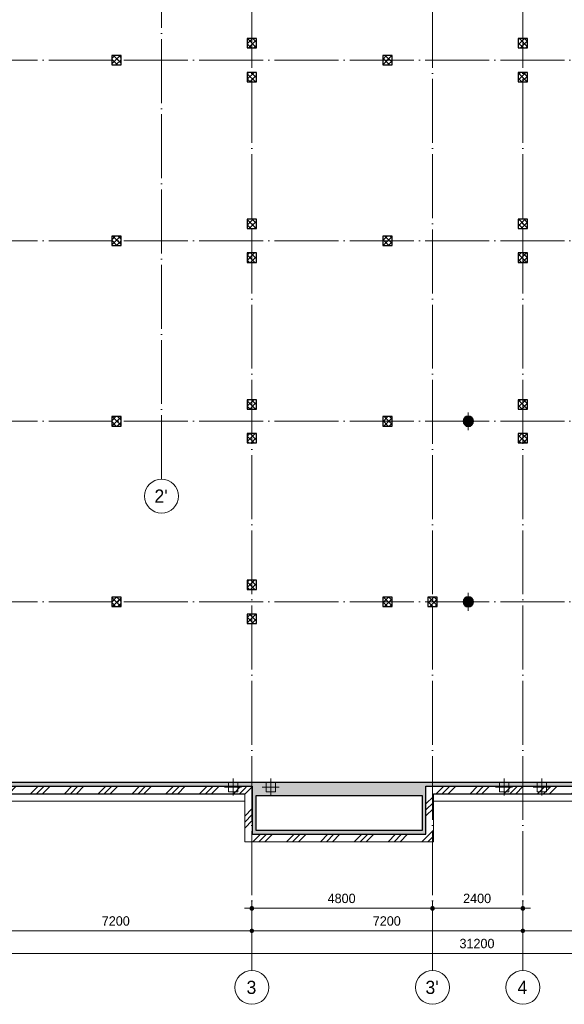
# Model space of a CAD drawing. Header units: millimetres. Extents: x -2900 to 56100, y -900 to 49332.
# Tile 3 of 8: x 13231 to 27700, y -900 to 25277. Entities that reach past the tile are written whole.
import ezdxf

# ---------------------------------------------------------------- set-up
doc = ezdxf.new("R2010")
doc.units = ezdxf.units.MM
for name, pattern in [('WSP_hartlijn', [800, 500, -100, 100, -100]), ('WSP_hhidden', [250, 150, -100]), ('WSP_stramienlijn', [2000, 1700, -150, 0, -150])]:
    doc.linetypes.add(name, pattern=pattern)
for name, color, linetype, lineweight in [('00_algemeen - hartlijn', 7, 'Continuous', 13), ('00_algemeen - hhidden - 0_13mm', 7, 'WSP_hhidden', 13), ('00_maatvoering', 8, 'Continuous', 13), ('00_maatvoering-100', 8, 'Continuous', 13), ('07_stramien', 4, 'Continuous', 13), ('16_funderingsconstructies', 2, 'Continuous', 18), ('16_funderingsconstructies - voeten en balken -cut-', 3, 'Continuous', 25), ('17_paalfunderingen - beton -cut-', 3, 'Continuous', 25), ('17_paalfunderingen - prefab -cut-', 3, 'Continuous', 25), ('28_hoofddraagconstructies - kolommen en liggers', 1, 'Continuous', 13), ('28_hoofddraagconstructies - kolommen en liggers - staal', 1, 'Continuous', 13)]:
    doc.layers.add(name, color=color, linetype=linetype, lineweight=lineweight)
doc.layers.add('16_funderingsconstructies - voeten en balken', color=2, linetype='Continuous')
doc.styles.add('Revittext', font='txt', dxfattribs={"height": 350})
doc.styles.add('Revittext_1', font='txt', dxfattribs={"height": 250})
doc.dimstyles.new('WSP_25_-_transparant', dxfattribs={"dimscale": 304.8, "dimtxt": 252.223969, "dimasz": 1.312336, "dimexe": 0.656168, "dimexo": 0.0625, "dimgap": 0.213255, "dimtad": 1, "dimdec": 0, "dimzin": 0, "dimdsep": 46, "dimtxsty": 'Revittext_1', "dimblk1": 'DOTSMALL', "dimblk2": 'DOTSMALL', "dimsah": 1, "dimcen": 0.09, "dimdle": 0.656168, "dimazin": 0, "dimtfac": 1, "dimtdec": 4, "dimtix": 1, "dimtmove": 0, "dimatfit": 3, "dimfxl": 0.656168, "dimfxlon": 1, "dimtvp": 1, "dimtolj": 1, "dimtzin": 0, "dimarcsym": 2})
pattern_1 = [(45, (0, 0), (-449.013, 449.013), []), (45, (158.75, 0), (0, 898.026), []), (45, (-158.75, 0), (0, 898.026), [])]

# ---------------------------------------------------------------- blocks, each defined once
blk = doc.blocks.new('17_WSP_FD_beton - fundatiepaal v21-1 - ø273_285 _stalen buis_-1348285-fundering - plot - 100')
at = {"layer": '16_funderingsconstructies'}
blk.add_hatch(color=256, dxfattribs=at).paths.add_polyline_path([(-19, -135), (19, -135), (57, -124), (89, -103), (115, -74), (131, -38), (137, 0), (131, 38), (115, 74), (89, 103), (57, 124), (19, 135), (-19, 135), (-57, 124), (-89, 103), (-115, 74), (-131, 38), (-136, 0), (-131, -38), (-115, -74), (-89, -103), (-57, -124)])
at = {"layer": '00_algemeen - hartlijn', "linetype": 'WSP_hartlijn'}
for p, q in [((-237, 0), (236, 0)), ((0, -237), (0, 236))]:
    blk.add_line(p, q, dxfattribs=at)
at = {"layer": '17_paalfunderingen - beton -cut-'}
for start, end in [(360, 180), (180, 360)]:
    blk.add_arc((0, 0), 137, start, end, dxfattribs=at)
blk = doc.blocks.new('28_WSP_SF_staal - HFL v21-0 - Lequ 200x200x16 - S235-1217636-fundering - plot - 100')
at = {"layer": '00_algemeen - hhidden - 0_13mm'}
blk.add_line((-4871, 39.2), (4855, 39.2), dxfattribs=at)
blk = doc.blocks.new('28_WSP_SF_staal - HFL v21-0 - Lequ 200x200x16 - S235-1216753-fundering - plot - 100')
at = {"layer": '00_algemeen - hhidden - 0_13mm'}
blk.add_line((-5960, 39.2), (5960, 39.2), dxfattribs=at)
at = {"layer": '28_hoofddraagconstructies - kolommen en liggers - staal'}
for p, q in [((-5960, 48.2), (-5960, 55.2)), ((5960, 55.2), (-5960, 55.2)), ((-5960, 39.2), (5960, 39.2)), ((5960, 55.2), (5960, 48.2)), ((-5960, -144.8), (5960, -144.8))]:
    blk.add_line(p, q, dxfattribs=at)
blk = doc.blocks.new('17_WSP_FD_prefab - fundatiepaal v18-0 - 250x250-V30-fundering - plot - 100')
at = {"layer": '16_funderingsconstructies', "lineweight": 13}
h = blk.add_hatch(dxfattribs=at)
h.set_pattern_fill('FP_30', color=10, style=0, pattern_type=2)
h.set_pattern_definition([(45, (-15800, -24200), (-70.71068, 70.71068), []), (135, (-15800, -24200), (-70.71068, -70.71068), [])])
h.paths.add_polyline_path([(-125, -125), (125, -125), (125, 125), (-125, 125)])
at = {"layer": '17_paalfunderingen - prefab -cut-', "color": 8}
for p, q in [((125, 125), (-125, 125)), ((-125, 125), (-125, -125)), ((125, -125), (125, 125)), ((-125, -125), (125, -125))]:
    blk.add_line(p, q, dxfattribs=at)
blk = doc.blocks.new('17_WSP_FD_prefab - fundatiepaal v18-0 - 250x250-V31-fundering - plot - 100')
at = {"layer": '16_funderingsconstructies', "lineweight": 13}
h = blk.add_hatch(dxfattribs=at)
h.set_pattern_fill('FP_31', color=10, style=0, pattern_type=2)
h.set_pattern_definition([(45, (-19400, -24650), (-70.71068, 70.71068), []), (135, (-19400, -24650), (-70.71068, -70.71068), [])])
h.paths.add_polyline_path([(-125, -125), (125, -125), (125, 125), (-125, 125)])
at = {"layer": '17_paalfunderingen - prefab -cut-', "color": 8}
for p, q in [((125, 125), (-125, 125)), ((-125, 125), (-125, -125)), ((125, -125), (125, 125)), ((-125, -125), (125, -125))]:
    blk.add_line(p, q, dxfattribs=at)
blk = doc.blocks.new('17_WSP_FD_prefab - fundatiepaal v18-0 - 250x250-V32-fundering - plot - 100')
at = {"layer": '16_funderingsconstructies', "lineweight": 13}
h = blk.add_hatch(dxfattribs=at)
h.set_pattern_fill('FP_32', color=10, style=0, pattern_type=2)
h.set_pattern_definition([(45, (-19400, -23750), (-70.71068, 70.71068), []), (135, (-19400, -23750), (-70.71068, -70.71068), [])])
h.paths.add_polyline_path([(-125, -125), (125, -125), (125, 125), (-125, 125)])
at = {"layer": '17_paalfunderingen - prefab -cut-', "color": 8}
for p, q in [((125, 125), (-125, 125)), ((-125, 125), (-125, -125)), ((125, -125), (125, 125)), ((-125, -125), (125, -125))]:
    blk.add_line(p, q, dxfattribs=at)
blk = doc.blocks.new('17_WSP_FD_prefab - fundatiepaal v18-0 - 250x250-V33-fundering - plot - 100')
at = {"layer": '16_funderingsconstructies', "lineweight": 13}
h = blk.add_hatch(dxfattribs=at)
h.set_pattern_fill('FP_33', color=10, style=0, pattern_type=2)
h.set_pattern_definition([(45, (-23000, -24200), (-70.71068, 70.71068), []), (135, (-23000, -24200), (-70.71068, -70.71068), [])])
h.paths.add_polyline_path([(-125, -125), (125, -125), (125, 125), (-125, 125)])
at = {"layer": '17_paalfunderingen - prefab -cut-', "color": 8}
for p, q in [((125, 125), (-125, 125)), ((-125, 125), (-125, -125)), ((125, -125), (125, 125)), ((-125, -125), (125, -125))]:
    blk.add_line(p, q, dxfattribs=at)
blk = doc.blocks.new('17_WSP_FD_prefab - fundatiepaal v18-0 - 250x250-V34-fundering - plot - 100')
at = {"layer": '16_funderingsconstructies', "lineweight": 13}
h = blk.add_hatch(dxfattribs=at)
h.set_pattern_fill('FP_34', color=10, style=0, pattern_type=2)
h.set_pattern_definition([(45, (-26600, -24650), (-70.71068, 70.71068), []), (135, (-26600, -24650), (-70.71068, -70.71068), [])])
h.paths.add_polyline_path([(-125, -125), (125, -125), (125, 125), (-125, 125)])
at = {"layer": '17_paalfunderingen - prefab -cut-', "color": 8}
for p, q in [((125, 125), (-125, 125)), ((-125, 125), (-125, -125)), ((125, -125), (125, 125)), ((-125, -125), (125, -125))]:
    blk.add_line(p, q, dxfattribs=at)
blk = doc.blocks.new('17_WSP_FD_prefab - fundatiepaal v18-0 - 250x250-V35-fundering - plot - 100')
at = {"layer": '16_funderingsconstructies', "lineweight": 13}
h = blk.add_hatch(dxfattribs=at)
h.set_pattern_fill('FP_35', color=10, style=0, pattern_type=2)
h.set_pattern_definition([(45, (-26600, -23750), (-70.71068, 70.71068), []), (135, (-26600, -23750), (-70.71068, -70.71068), [])])
h.paths.add_polyline_path([(-125, -125), (125, -125), (125, 125), (-125, 125)])
at = {"layer": '17_paalfunderingen - prefab -cut-', "color": 8}
for p, q in [((125, 125), (-125, 125)), ((-125, 125), (-125, -125)), ((125, -125), (125, 125)), ((-125, -125), (125, -125))]:
    blk.add_line(p, q, dxfattribs=at)
blk = doc.blocks.new('17_WSP_FD_prefab - fundatiepaal v18-0 - 250x250-V40-fundering - plot - 100')
at = {"layer": '16_funderingsconstructies', "lineweight": 13}
h = blk.add_hatch(dxfattribs=at)
h.set_pattern_fill('FP_38', color=10, style=0, pattern_type=2)
h.set_pattern_definition([(45, (-15800, -19400), (-70.71068, 70.71068), []), (135, (-15800, -19400), (-70.71068, -70.71068), [])])
h.paths.add_polyline_path([(125, -125), (125, 125), (-125, 125), (-125, -125)])
at = {"layer": '17_paalfunderingen - prefab -cut-', "color": 8}
for p, q in [((125, 125), (-125, 125)), ((-125, 125), (-125, -125)), ((125, -125), (125, 125)), ((-125, -125), (125, -125))]:
    blk.add_line(p, q, dxfattribs=at)
blk = doc.blocks.new('17_WSP_FD_prefab - fundatiepaal v18-0 - 250x250-V41-fundering - plot - 100')
at = {"layer": '16_funderingsconstructies', "lineweight": 13}
h = blk.add_hatch(dxfattribs=at)
h.set_pattern_fill('FP_39', color=10, style=0, pattern_type=2)
h.set_pattern_definition([(45, (-19400, -19850), (-70.71068, 70.71068), []), (135, (-19400, -19850), (-70.71068, -70.71068), [])])
h.paths.add_polyline_path([(125, -125), (125, 125), (-125, 125), (-125, -125)])
at = {"layer": '17_paalfunderingen - prefab -cut-', "color": 8}
for p, q in [((125, 125), (-125, 125)), ((-125, 125), (-125, -125)), ((125, -125), (125, 125)), ((-125, -125), (125, -125))]:
    blk.add_line(p, q, dxfattribs=at)
blk = doc.blocks.new('17_WSP_FD_prefab - fundatiepaal v18-0 - 250x250-V42-fundering - plot - 100')
at = {"layer": '16_funderingsconstructies', "lineweight": 13}
h = blk.add_hatch(dxfattribs=at)
h.set_pattern_fill('FP_40', color=10, style=0, pattern_type=2)
h.set_pattern_definition([(45, (-19400, -18950), (-70.71068, 70.71068), []), (135, (-19400, -18950), (-70.71068, -70.71068), [])])
h.paths.add_polyline_path([(125, -125), (125, 125), (-125, 125), (-125, -125)])
at = {"layer": '17_paalfunderingen - prefab -cut-', "color": 8}
for p, q in [((125, 125), (-125, 125)), ((-125, 125), (-125, -125)), ((125, -125), (125, 125)), ((-125, -125), (125, -125))]:
    blk.add_line(p, q, dxfattribs=at)
blk = doc.blocks.new('17_WSP_FD_prefab - fundatiepaal v18-0 - 250x250-V43-fundering - plot - 100')
at = {"layer": '16_funderingsconstructies', "lineweight": 13}
h = blk.add_hatch(dxfattribs=at)
h.set_pattern_fill('FP_41', color=10, style=0, pattern_type=2)
h.set_pattern_definition([(45, (-23000, -19400), (-70.71068, 70.71068), []), (135, (-23000, -19400), (-70.71068, -70.71068), [])])
h.paths.add_polyline_path([(125, -125), (125, 125), (-125, 125), (-125, -125)])
at = {"layer": '17_paalfunderingen - prefab -cut-', "color": 8}
for p, q in [((125, 125), (-125, 125)), ((-125, 125), (-125, -125)), ((125, -125), (125, 125)), ((-125, -125), (125, -125))]:
    blk.add_line(p, q, dxfattribs=at)
blk = doc.blocks.new('17_WSP_FD_prefab - fundatiepaal v18-0 - 250x250-V44-fundering - plot - 100')
at = {"layer": '16_funderingsconstructies', "lineweight": 13}
h = blk.add_hatch(dxfattribs=at)
h.set_pattern_fill('FP_42', color=10, style=0, pattern_type=2)
h.set_pattern_definition([(45, (-26600, -19850), (-70.71068, 70.71068), []), (135, (-26600, -19850), (-70.71068, -70.71068), [])])
h.paths.add_polyline_path([(125, -125), (125, 125), (-125, 125), (-125, -125)])
at = {"layer": '17_paalfunderingen - prefab -cut-', "color": 8}
for p, q in [((125, 125), (-125, 125)), ((-125, 125), (-125, -125)), ((125, -125), (125, 125)), ((-125, -125), (125, -125))]:
    blk.add_line(p, q, dxfattribs=at)
blk = doc.blocks.new('17_WSP_FD_prefab - fundatiepaal v18-0 - 250x250-V45-fundering - plot - 100')
at = {"layer": '16_funderingsconstructies', "lineweight": 13}
h = blk.add_hatch(dxfattribs=at)
h.set_pattern_fill('FP_43', color=10, style=0, pattern_type=2)
h.set_pattern_definition([(45, (-26600, -18950), (-70.71068, 70.71068), []), (135, (-26600, -18950), (-70.71068, -70.71068), [])])
h.paths.add_polyline_path([(125, -125), (125, 125), (-125, 125), (-125, -125)])
at = {"layer": '17_paalfunderingen - prefab -cut-', "color": 8}
for p, q in [((125, 125), (-125, 125)), ((-125, 125), (-125, -125)), ((125, -125), (125, 125)), ((-125, -125), (125, -125))]:
    blk.add_line(p, q, dxfattribs=at)
blk = doc.blocks.new('17_WSP_FD_prefab - fundatiepaal v18-0 - 250x250-V48-fundering - plot - 100')
at = {"layer": '16_funderingsconstructies', "lineweight": 13}
h = blk.add_hatch(dxfattribs=at)
h.set_pattern_fill('FP_46', color=10, style=0, pattern_type=2)
h.set_pattern_definition([(45, (-15800, -14600), (-70.7107, 70.7107), []), (135, (-15800, -14600), (-70.7107, -70.7107), [])])
h.paths.add_polyline_path([(125, -125), (125, 125), (-125, 125), (-125, -125)])
at = {"layer": '17_paalfunderingen - prefab -cut-', "color": 8}
for p, q in [((125, 125), (-125, 125)), ((-125, 125), (-125, -125)), ((125, -125), (125, 125)), ((-125, -125), (125, -125))]:
    blk.add_line(p, q, dxfattribs=at)
blk = doc.blocks.new('17_WSP_FD_prefab - fundatiepaal v18-0 - 250x250-V49-fundering - plot - 100')
at = {"layer": '16_funderingsconstructies', "lineweight": 13}
h = blk.add_hatch(dxfattribs=at)
h.set_pattern_fill('FP_47', color=10, style=0, pattern_type=2)
h.set_pattern_definition([(45, (-19400, -15050), (-70.71068, 70.71068), []), (135, (-19400, -15050), (-70.71068, -70.71068), [])])
h.paths.add_polyline_path([(125, -125), (125, 125), (-125, 125), (-125, -125)])
at = {"layer": '17_paalfunderingen - prefab -cut-', "color": 8}
for p, q in [((125, 125), (-125, 125)), ((-125, 125), (-125, -125)), ((125, -125), (125, 125)), ((-125, -125), (125, -125))]:
    blk.add_line(p, q, dxfattribs=at)
blk = doc.blocks.new('17_WSP_FD_prefab - fundatiepaal v18-0 - 250x250-V50-fundering - plot - 100')
at = {"layer": '16_funderingsconstructies', "lineweight": 13}
h = blk.add_hatch(dxfattribs=at)
h.set_pattern_fill('FP_48', color=10, style=0, pattern_type=2)
h.set_pattern_definition([(45, (-19400, -14150), (-70.71068, 70.71068), []), (135, (-19400, -14150), (-70.71068, -70.71068), [])])
h.paths.add_polyline_path([(125, -125), (125, 125), (-125, 125), (-125, -125)])
at = {"layer": '17_paalfunderingen - prefab -cut-', "color": 8}
for p, q in [((125, 125), (-125, 125)), ((-125, 125), (-125, -125)), ((125, -125), (125, 125)), ((-125, -125), (125, -125))]:
    blk.add_line(p, q, dxfattribs=at)
blk = doc.blocks.new('17_WSP_FD_prefab - fundatiepaal v18-0 - 250x250-V51-fundering - plot - 100')
at = {"layer": '16_funderingsconstructies', "lineweight": 13}
h = blk.add_hatch(dxfattribs=at)
h.set_pattern_fill('FP_49', color=10, style=0, pattern_type=2)
h.set_pattern_definition([(45, (-23000, -14600), (-70.71068, 70.71068), []), (135, (-23000, -14600), (-70.71068, -70.71068), [])])
h.paths.add_polyline_path([(125, -125), (125, 125), (-125, 125), (-125, -125)])
at = {"layer": '17_paalfunderingen - prefab -cut-', "color": 8}
for p, q in [((125, 125), (-125, 125)), ((-125, 125), (-125, -125)), ((125, -125), (125, 125)), ((-125, -125), (125, -125))]:
    blk.add_line(p, q, dxfattribs=at)
blk = doc.blocks.new('17_WSP_FD_prefab - fundatiepaal v18-0 - 250x250-V52-fundering - plot - 100')
at = {"layer": '16_funderingsconstructies', "lineweight": 13}
h = blk.add_hatch(dxfattribs=at)
h.set_pattern_fill('FP_50', color=10, style=0, pattern_type=2)
h.set_pattern_definition([(45, (-26600, -15050), (-70.71068, 70.71068), []), (135, (-26600, -15050), (-70.71068, -70.71068), [])])
h.paths.add_polyline_path([(125, -125), (125, 125), (-125, 125), (-125, -125)])
at = {"layer": '17_paalfunderingen - prefab -cut-', "color": 8}
for p, q in [((125, 125), (-125, 125)), ((-125, 125), (-125, -125)), ((125, -125), (125, 125)), ((-125, -125), (125, -125))]:
    blk.add_line(p, q, dxfattribs=at)
blk = doc.blocks.new('17_WSP_FD_prefab - fundatiepaal v18-0 - 250x250-V53-fundering - plot - 100')
at = {"layer": '16_funderingsconstructies', "lineweight": 13}
h = blk.add_hatch(dxfattribs=at)
h.set_pattern_fill('FP_51', color=10, style=0, pattern_type=2)
h.set_pattern_definition([(45, (-26600, -14150), (-70.71068, 70.71068), []), (135, (-26600, -14150), (-70.71068, -70.71068), [])])
h.paths.add_polyline_path([(125, -125), (125, 125), (-125, 125), (-125, -125)])
at = {"layer": '17_paalfunderingen - prefab -cut-', "color": 8}
for p, q in [((125, 125), (-125, 125)), ((-125, 125), (-125, -125)), ((125, -125), (125, 125)), ((-125, -125), (125, -125))]:
    blk.add_line(p, q, dxfattribs=at)
blk = doc.blocks.new('17_WSP_FD_prefab - fundatiepaal v18-0 - 250x250-V56-fundering - plot - 100')
at = {"layer": '16_funderingsconstructies', "lineweight": 13}
h = blk.add_hatch(dxfattribs=at)
h.set_pattern_fill('FP_54', color=10, style=0, pattern_type=2)
h.set_pattern_definition([(45, (-15800, -9800), (-70.7107, 70.7107), []), (135, (-15800, -9800), (-70.7107, -70.7107), [])])
h.paths.add_polyline_path([(125, -125), (125, 125), (-125, 125), (-125, -125)])
at = {"layer": '17_paalfunderingen - prefab -cut-', "color": 8}
for p, q in [((125, 125), (-125, 125)), ((-125, 125), (-125, -125)), ((125, -125), (125, 125)), ((-125, -125), (125, -125))]:
    blk.add_line(p, q, dxfattribs=at)
blk = doc.blocks.new('17_WSP_FD_prefab - fundatiepaal v18-0 - 250x250-V57-fundering - plot - 100')
at = {"layer": '16_funderingsconstructies', "lineweight": 13}
h = blk.add_hatch(dxfattribs=at)
h.set_pattern_fill('FP_55', color=10, style=0, pattern_type=2)
h.set_pattern_definition([(45, (-19400, -10250), (-70.7107, 70.7107), []), (135, (-19400, -10250), (-70.7107, -70.7107), [])])
h.paths.add_polyline_path([(125, -125), (125, 125), (-125, 125), (-125, -125)])
at = {"layer": '17_paalfunderingen - prefab -cut-', "color": 8}
for p, q in [((125, 125), (-125, 125)), ((-125, 125), (-125, -125)), ((125, -125), (125, 125)), ((-125, -125), (125, -125))]:
    blk.add_line(p, q, dxfattribs=at)
blk = doc.blocks.new('17_WSP_FD_prefab - fundatiepaal v18-0 - 250x250-V58-fundering - plot - 100')
at = {"layer": '16_funderingsconstructies', "lineweight": 13}
h = blk.add_hatch(dxfattribs=at)
h.set_pattern_fill('FP_56', color=10, style=0, pattern_type=2)
h.set_pattern_definition([(45, (-19400, -9350), (-70.7107, 70.7107), []), (135, (-19400, -9350), (-70.7107, -70.7107), [])])
h.paths.add_polyline_path([(125, -125), (125, 125), (-125, 125), (-125, -125)])
at = {"layer": '17_paalfunderingen - prefab -cut-', "color": 8}
for p, q in [((125, 125), (-125, 125)), ((-125, 125), (-125, -125)), ((125, -125), (125, 125)), ((-125, -125), (125, -125))]:
    blk.add_line(p, q, dxfattribs=at)
blk = doc.blocks.new('17_WSP_FD_prefab - fundatiepaal v18-0 - 250x250-V59-fundering - plot - 100')
at = {"layer": '16_funderingsconstructies', "lineweight": 13}
h = blk.add_hatch(dxfattribs=at)
h.set_pattern_fill('FP_57', color=10, style=0, pattern_type=2)
h.set_pattern_definition([(45, (-23000, -9800), (-70.71068, 70.71068), []), (135, (-23000, -9800), (-70.71068, -70.71068), [])])
h.paths.add_polyline_path([(125, -125), (125, 125), (-125, 125), (-125, -125)])
at = {"layer": '17_paalfunderingen - prefab -cut-', "color": 8}
for p, q in [((125, 125), (-125, 125)), ((-125, 125), (-125, -125)), ((125, -125), (125, 125)), ((-125, -125), (125, -125))]:
    blk.add_line(p, q, dxfattribs=at)
blk = doc.blocks.new('17_WSP_FD_prefab - fundatiepaal v18-0 - 250x250-V60-fundering - plot - 100')
at = {"layer": '16_funderingsconstructies', "lineweight": 13}
h = blk.add_hatch(dxfattribs=at)
h.set_pattern_fill('FP_58', color=10, style=0, pattern_type=2)
h.set_pattern_definition([(45, (-24200, -9800), (-70.71068, 70.71068), []), (135, (-24200, -9800), (-70.71068, -70.71068), [])])
h.paths.add_polyline_path([(125, -125), (125, 125), (-125, 125), (-125, -125)])
at = {"layer": '17_paalfunderingen - prefab -cut-', "color": 8}
for p, q in [((125, 125), (-125, 125)), ((-125, 125), (-125, -125)), ((125, -125), (125, 125)), ((-125, -125), (125, -125))]:
    blk.add_line(p, q, dxfattribs=at)
blk = doc.blocks.new('17_WSP_FD_prefab - fundatiepaal v18-0 - 250x250-V93-fundering - plot - 100')
at = {"layer": '00_algemeen - hartlijn', "color": 135}
blk.add_line((0, 125), (0, 225), dxfattribs=at)
at = {"layer": '16_funderingsconstructies', "color": 135, "lineweight": 13}
for p, q in [((-225, 0), (225, 0)), ((-125, 125), (-125, -125)), ((0, -225), (0, 125)), ((125, -125), (125, 125)), ((-125, -125), (125, -125))]:
    blk.add_line(p, q, dxfattribs=at)
blk = doc.blocks.new('Grid - Stramienbol 9_0mm-3500-fundering - plot - 100')
at = {"layer": '07_stramien'}
blk.add_circle((0, 0), 4.5, dxfattribs=at)
blk = doc.blocks.new('DIMBLOCK28-fundering - plot - 100')
at = {"layer": '00_maatvoering-100'}
h = blk.add_hatch(color=256, dxfattribs=at)
edge = h.paths.add_edge_path()
edge.add_arc((12200, 1052), 50, 0, 360)
h = blk.add_hatch(color=256, dxfattribs=at)
edge = h.paths.add_edge_path()
edge.add_arc((19400, 1052), 50, 0, 360)
for p, q in [((12200, 1252), (12200, 852)), ((12200, 1052), (12200, 1252)), ((12200, 1052), (19400, 1052)), ((19400, 1252), (19400, 852)), ((19400, 1052), (19400, 1252))]:
    blk.add_line(p, q, dxfattribs=at)
for centre in [(12200, 1052), (19400, 1052)]:
    blk.add_circle(centre, 50, dxfattribs=at)
at = {"layer": '00_maatvoering-100', "color": 0, "insert": (15412, 1441), "char_height": 250, "width": 931.29, "attachment_point": 1, "line_spacing_factor": 0.931288, "style": 'Revittext_1'}
blk.add_mtext('7200', dxfattribs=at)
blk = doc.blocks.new('_DotSmall')
at = {"color": 0, "linetype": 'ByBlock', "const_width": 0.5}
blk.add_lwpolyline([(-0.0625, 0, 1), (0.0625, 0, 1)], format="xyb", close=True, dxfattribs=at)
blk = doc.blocks.new('DIMBLOCK29-fundering - plot - 100')
at = {"layer": '00_maatvoering-100'}
h = blk.add_hatch(color=256, dxfattribs=at)
edge = h.paths.add_edge_path()
edge.add_arc((19400, 1052), 50, 0, 360)
h = blk.add_hatch(color=256, dxfattribs=at)
edge = h.paths.add_edge_path()
edge.add_arc((26600, 1052), 50, 0, 360)
for p, q in [((19400, 1252), (19400, 852)), ((19400, 1052), (19400, 1252)), ((19400, 1052), (26600, 1052)), ((26600, 1252), (26600, 852)), ((26600, 1052), (26600, 1252))]:
    blk.add_line(p, q, dxfattribs=at)
for centre in [(19400, 1052), (26600, 1052)]:
    blk.add_circle(centre, 50, dxfattribs=at)
at = {"layer": '00_maatvoering-100', "color": 0, "insert": (22612, 1441), "char_height": 250, "width": 931.29, "attachment_point": 1, "line_spacing_factor": 0.931288, "style": 'Revittext_1'}
blk.add_mtext('7200', dxfattribs=at)
blk = doc.blocks.new('DIMBLOCK30-fundering - plot - 100')
at = {"layer": '00_maatvoering-100'}
h = blk.add_hatch(color=256, dxfattribs=at)
edge = h.paths.add_edge_path()
edge.add_arc((26600, 1052), 50, 0, 360)
h = blk.add_hatch(color=256, dxfattribs=at)
edge = h.paths.add_edge_path()
edge.add_arc((33800, 1052), 50, 0, 360)
for p, q in [((26600, 1252), (26600, 852)), ((26600, 1052), (26600, 1252)), ((26600, 1052), (33800, 1052)), ((33800, 1252), (33800, 852)), ((33800, 1052), (33800, 1252))]:
    blk.add_line(p, q, dxfattribs=at)
for centre in [(26600, 1052), (33800, 1052)]:
    blk.add_circle(centre, 50, dxfattribs=at)
at = {"layer": '00_maatvoering-100', "color": 0, "insert": (29812, 1441), "char_height": 250, "width": 931.29, "attachment_point": 1, "line_spacing_factor": 0.931288, "style": 'Revittext_1'}
blk.add_mtext('7200', dxfattribs=at)
blk = doc.blocks.new('DIMBLOCK35-fundering - plot - 100')
at = {"layer": '00_maatvoering-100'}
h = blk.add_hatch(color=256, dxfattribs=at)
edge = h.paths.add_edge_path()
edge.add_arc((9800, 452), 50, 0, 360)
h = blk.add_hatch(color=256, dxfattribs=at)
edge = h.paths.add_edge_path()
edge.add_arc((41000, 452), 50, 0, 360)
for p, q in [((9800, 652), (9800, 252)), ((9800, 452), (9800, 652)), ((41000, 652), (41000, 252)), ((41000, 452), (41000, 652)), ((9800, 452), (41000, 452))]:
    blk.add_line(p, q, dxfattribs=at)
for centre in [(9800, 452), (41000, 452)]:
    blk.add_circle(centre, 50, dxfattribs=at)
at = {"layer": '00_maatvoering-100', "color": 0, "insert": (24915, 841), "char_height": 250, "width": 1164.11, "attachment_point": 1, "line_spacing_factor": 0.931288, "style": 'Revittext_1'}
blk.add_mtext('31200', dxfattribs=at)
blk = doc.blocks.new('DIMBLOCK53-fundering - plot - 100')
at = {"layer": '00_maatvoering-100'}
h = blk.add_hatch(color=256, dxfattribs=at)
edge = h.paths.add_edge_path()
edge.add_arc((19400, 1652), 50, 0, 360)
h = blk.add_hatch(color=256, dxfattribs=at)
edge = h.paths.add_edge_path()
edge.add_arc((24200, 1652), 50, 0, 360)
for p, q in [((19400, 1852), (19400, 1452)), ((19400, 1652), (19400, 1852)), ((24200, 1852), (24200, 1452)), ((24200, 1652), (24200, 1852)), ((19200, 1652), (24200, 1652))]:
    blk.add_line(p, q, dxfattribs=at)
for centre in [(19400, 1652), (24200, 1652)]:
    blk.add_circle(centre, 50, dxfattribs=at)
at = {"layer": '00_maatvoering-100', "color": 0, "insert": (21412, 2041), "char_height": 250, "width": 931.29, "attachment_point": 1, "line_spacing_factor": 0.931288, "style": 'Revittext_1'}
blk.add_mtext('4800', dxfattribs=at)
blk = doc.blocks.new('DIMBLOCK54-fundering - plot - 100')
at = {"layer": '00_maatvoering-100'}
h = blk.add_hatch(color=256, dxfattribs=at)
edge = h.paths.add_edge_path()
edge.add_arc((24200, 1652), 50, 0, 360)
h = blk.add_hatch(color=256, dxfattribs=at)
edge = h.paths.add_edge_path()
edge.add_arc((26600, 1652), 50, 0, 360)
for p, q in [((24200, 1852), (24200, 1452)), ((24200, 1652), (24200, 1852)), ((26600, 1852), (26600, 1452)), ((26600, 1652), (26600, 1852)), ((24200, 1652), (26800, 1652))]:
    blk.add_line(p, q, dxfattribs=at)
for centre in [(24200, 1652), (26600, 1652)]:
    blk.add_circle(centre, 50, dxfattribs=at)
at = {"layer": '00_maatvoering-100', "color": 0, "insert": (25012, 2041), "char_height": 250, "width": 931.29, "attachment_point": 1, "line_spacing_factor": 0.931288, "style": 'Revittext_1'}
blk.add_mtext('2400', dxfattribs=at)

msp = doc.modelspace()

# ---------------------------------------------------------------- hatches: boundary and pattern name
at = {"layer": '16_funderingsconstructies - voeten en balken'}
for points in [[(19410, 4900), (19410, 5000), (9800, 5000), (9800, 4900), (16169.7, 4900)], [(19510, 3620), (19510, 5000), (19410, 5000), (19410, 3620)], [(23925, 4650), (23925, 5000), (19510, 5000), (19510, 4650), (21951.6, 4650)], [(36345, 4900), (36345, 5000), (23925, 5000), (23925, 4900), (33515.4, 4900)], [(24025, 3620), (24025, 4900), (23925, 4900), (23925, 3620)], [(23925, 3620), (23925, 3720), (19510, 3720), (19510, 3620), (21951.6, 3620)]]:
    msp.add_hatch(color=10, dxfattribs=at).paths.add_polyline_path(points)
at = {"layer": '16_funderingsconstructies - voeten en balken', "lineweight": 13}
h = msp.add_hatch(dxfattribs=at)
h.set_pattern_fill('FP_2', color=10, style=0, pattern_type=2)
h.set_pattern_definition(pattern_1)
h.paths.add_polyline_path([(19210, 4700), (19210, 4900), (9800, 4900), (9800, 4700), (16169.7, 4700)])
h = msp.add_hatch(dxfattribs=at)
h.set_pattern_fill('FP_1', color=10, style=0, pattern_type=2)
h.set_pattern_definition(pattern_1)
h.paths.add_polyline_path([(19510, 3420), (19510, 3620), (19410, 3620), (19410, 4900), (19210, 4900), (19210, 3420), (19410, 3420)])
h = msp.add_hatch(dxfattribs=at)
h.set_pattern_fill('FP_2', color=10, style=0, pattern_type=2)
h.set_pattern_definition(pattern_1)
h.paths.add_polyline_path([(36145, 4700), (36145, 4900), (24025, 4900), (24025, 4700), (33515.4, 4700)])
h = msp.add_hatch(dxfattribs=at)
h.set_pattern_fill('FP_1', color=10, style=0, pattern_type=2)
h.set_pattern_definition(pattern_1)
h.paths.add_polyline_path([(24225, 3420), (24225, 4700), (24025, 4700), (24025, 3620), (23925, 3620), (23925, 3420), (24044.4, 3420)])
h = msp.add_hatch(dxfattribs=at)
h.set_pattern_fill('FP_1', color=10, style=0, pattern_type=2)
h.set_pattern_definition(pattern_1)
h.paths.add_polyline_path([(23925, 3420), (23925, 3620), (19510, 3620), (19510, 3420), (21951.6, 3420)])

# ---------------------------------------------------------------- linework, layer by layer
at = {"layer": '07_stramien', "linetype": 'WSP_stramienlijn'}
for p, q in [((19400, 0), (19400, 48432.3)), ((24200, 0), (24200, 48432.3)), ((26600, 0), (26600, 48432.3)), ((17000, 13061.2), (17000, 39387.2)), ((-2000, 24200), (55200, 24200)), ((-2000, 19400), (55200, 19400)), ((-2000, 14600), (55200, 14600)), ((-2000, 9800), (55200, 9800)), ((-2000, 5000), (55200, 5000))]:
    msp.add_line(p, q, dxfattribs=at)
at = {"layer": '16_funderingsconstructies - voeten en balken', "color": 55, "lineweight": 18}
for p, q in [((19210, 4700), (9800, 4700)), ((19210, 3420), (19210, 4700)), ((36145, 4700), (24225, 4700)), ((24225, 4700), (24225, 3420)), ((19210, 3420), (19510, 3420)), ((23925, 3420), (19510, 3420)), ((23925, 3420), (24225, 3420))]:
    msp.add_line(p, q, dxfattribs=at)
at = {"layer": '16_funderingsconstructies - voeten en balken -cut-', "color": 8}
for p, q in [((19410, 5000), (9800, 5000)), ((19510, 5000), (19410, 5000)), ((23925, 5000), (19510, 5000)), ((36345, 5000), (23925, 5000)), ((9800, 4900), (19410, 4900)), ((19410, 4900), (19410, 3620)), ((24025, 4900), (36345, 4900)), ((24025, 3620), (24025, 4900)), ((19510, 3720), (19510, 4650)), ((19510, 4650), (23925, 4650)), ((23925, 4650), (23925, 3720)), ((23925, 3720), (19510, 3720)), ((19410, 3620), (19510, 3620)), ((19510, 3620), (23925, 3620)), ((23925, 3620), (24025, 3620))]:
    msp.add_line(p, q, dxfattribs=at)
at = {"layer": '28_hoofddraagconstructies - kolommen en liggers - staal'}
for p, q in [((9300, 4500), (19210, 4500)), ((9484, 4684), (19210, 4684)), ((19210, 4700), (9500, 4700)), ((19210, 4700), (19210, 4693))]:
    msp.add_line(p, q, dxfattribs=at)

# ---------------------------------------------------------------- block references
at = {"layer": '00_algemeen - hhidden - 0_13mm'}
msp.add_blockref('28_WSP_SF_staal - HFL v21-0 - Lequ 200x200x16 - S235-1217636-fundering - plot - 100', (14355, 4644.8), dxfattribs=at)
at = {"layer": '07_stramien', "xscale": 99.99999999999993, "yscale": 99.99999999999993, "zscale": 99.99999999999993}
for p in [(17000, 12611.2), (19400, -450), (24200, -450), (26600, -450)]:
    msp.add_blockref('Grid - Stramienbol 9_0mm-3500-fundering - plot - 100', p, dxfattribs=at)
at = {"layer": '16_funderingsconstructies', "color": 135, "lineweight": 13}
for name, p in [('17_WSP_FD_prefab - fundatiepaal v18-0 - 250x250-V31-fundering - plot - 100', (19400, 24650)), ('17_WSP_FD_prefab - fundatiepaal v18-0 - 250x250-V34-fundering - plot - 100', (26600, 24650)), ('17_WSP_FD_prefab - fundatiepaal v18-0 - 250x250-V30-fundering - plot - 100', (15800, 24200)), ('17_WSP_FD_prefab - fundatiepaal v18-0 - 250x250-V33-fundering - plot - 100', (23000, 24200)), ('17_WSP_FD_prefab - fundatiepaal v18-0 - 250x250-V32-fundering - plot - 100', (19400, 23750)), ('17_WSP_FD_prefab - fundatiepaal v18-0 - 250x250-V35-fundering - plot - 100', (26600, 23750)), ('17_WSP_FD_prefab - fundatiepaal v18-0 - 250x250-V41-fundering - plot - 100', (19400, 19850)), ('17_WSP_FD_prefab - fundatiepaal v18-0 - 250x250-V44-fundering - plot - 100', (26600, 19850)), ('17_WSP_FD_prefab - fundatiepaal v18-0 - 250x250-V40-fundering - plot - 100', (15800, 19400)), ('17_WSP_FD_prefab - fundatiepaal v18-0 - 250x250-V43-fundering - plot - 100', (23000, 19400)), ('17_WSP_FD_prefab - fundatiepaal v18-0 - 250x250-V42-fundering - plot - 100', (19400, 18950)), ('17_WSP_FD_prefab - fundatiepaal v18-0 - 250x250-V45-fundering - plot - 100', (26600, 18950)), ('17_WSP_FD_prefab - fundatiepaal v18-0 - 250x250-V49-fundering - plot - 100', (19400, 15050)), ('17_WSP_FD_prefab - fundatiepaal v18-0 - 250x250-V52-fundering - plot - 100', (26600, 15050)), ('17_WSP_FD_prefab - fundatiepaal v18-0 - 250x250-V48-fundering - plot - 100', (15800, 14600)), ('17_WSP_FD_prefab - fundatiepaal v18-0 - 250x250-V51-fundering - plot - 100', (23000, 14600)), ('17_WSP_FD_prefab - fundatiepaal v18-0 - 250x250-V50-fundering - plot - 100', (19400, 14150)), ('17_WSP_FD_prefab - fundatiepaal v18-0 - 250x250-V53-fundering - plot - 100', (26600, 14150)), ('17_WSP_FD_prefab - fundatiepaal v18-0 - 250x250-V57-fundering - plot - 100', (19400, 10250)), ('17_WSP_FD_prefab - fundatiepaal v18-0 - 250x250-V56-fundering - plot - 100', (15800, 9800)), ('17_WSP_FD_prefab - fundatiepaal v18-0 - 250x250-V59-fundering - plot - 100', (23000, 9800)), ('17_WSP_FD_prefab - fundatiepaal v18-0 - 250x250-V60-fundering - plot - 100', (24200, 9800)), ('17_WSP_FD_prefab - fundatiepaal v18-0 - 250x250-V58-fundering - plot - 100', (19400, 9350)), ('17_WSP_FD_prefab - fundatiepaal v18-0 - 250x250-V93-fundering - plot - 100', (18900, 4875)), ('17_WSP_FD_prefab - fundatiepaal v18-0 - 250x250-V93-fundering - plot - 100', (19900, 4875)), ('17_WSP_FD_prefab - fundatiepaal v18-0 - 250x250-V93-fundering - plot - 100', (26100, 4875)), ('17_WSP_FD_prefab - fundatiepaal v18-0 - 250x250-V93-fundering - plot - 100', (27100, 4875))]:
    msp.add_blockref(name, p, dxfattribs=at)
at = {"layer": '16_funderingsconstructies'}
for p in [(25150, 14600), (25150, 9800)]:
    msp.add_blockref('17_WSP_FD_beton - fundatiepaal v21-1 - ø273_285 _stalen buis_-1348285-fundering - plot - 100', p, dxfattribs=at)
at = {"layer": '28_hoofddraagconstructies - kolommen en liggers'}
msp.add_blockref('28_WSP_SF_staal - HFL v21-0 - Lequ 200x200x16 - S235-1216753-fundering - plot - 100', (30185, 4644.8), dxfattribs=at)

# ---------------------------------------------------------------- texts
at = {"layer": '07_stramien', "char_height": 350, "attachment_point": 1, "style": 'Revittext'}
for s, insert, width in [("2'", (16811.4, 12786.8), 448.945), ("3'", (24011.4, -274.4), 448.945), ('3', (19257.4, -274.4), 336.709), ('4', (26457.4, -274.4), 336.709)]:
    msp.add_mtext(s, dxfattribs=dict(at, insert=insert, width=width))

# ---------------------------------------------------------------- dimensions: what is measured, and where the dimension line sits
at = {"layer": '00_maatvoering'}
for base, p1, p2, override, picture, middle in [((24200, 1652.2), (19400, 1852.2), (24200, 1852.2), {"dimpost": '<>', "dimfxl": 4800}, 'DIMBLOCK53-fundering - plot - 100', (21800, 1844.9)), ((26600, 1652.2), (24200, 1852.2), (26600, 1852.2), {"dimpost": '<>', "dimfxl": 2400}, 'DIMBLOCK54-fundering - plot - 100', (25400, 1844.9)), ((19400, 1052.2), (12200, 1252.2), (19400, 1252.2), {"dimpost": '<>', "dimfxl": 7200}, 'DIMBLOCK28-fundering - plot - 100', (15800, 1244.9)), ((26600, 1052.2), (19400, 1252.2), (26600, 1252.2), {"dimpost": '<>', "dimfxl": 7200}, 'DIMBLOCK29-fundering - plot - 100', (23000, 1244.9)), ((33800, 1052.2), (26600, 1252.2), (33800, 1252.2), {"dimpost": '<>', "dimfxl": 7200}, 'DIMBLOCK30-fundering - plot - 100', (30200, 1244.9)), ((41000, 452.2), (9800, 652.2), (41000, 652.2), {"dimpost": '<>', "dimfxl": 31200}, 'DIMBLOCK35-fundering - plot - 100', (25400, 644.9))]:
    dim = msp.add_linear_dim(base=base, p1=p1, p2=p2, dimstyle='WSP_25_-_transparant', override=override, dxfattribs=at)
    dim.commit()
    dim.dimension.update_dxf_attribs({"geometry": picture, "text_midpoint": middle})

doc.saveas('drawing.dxf')
